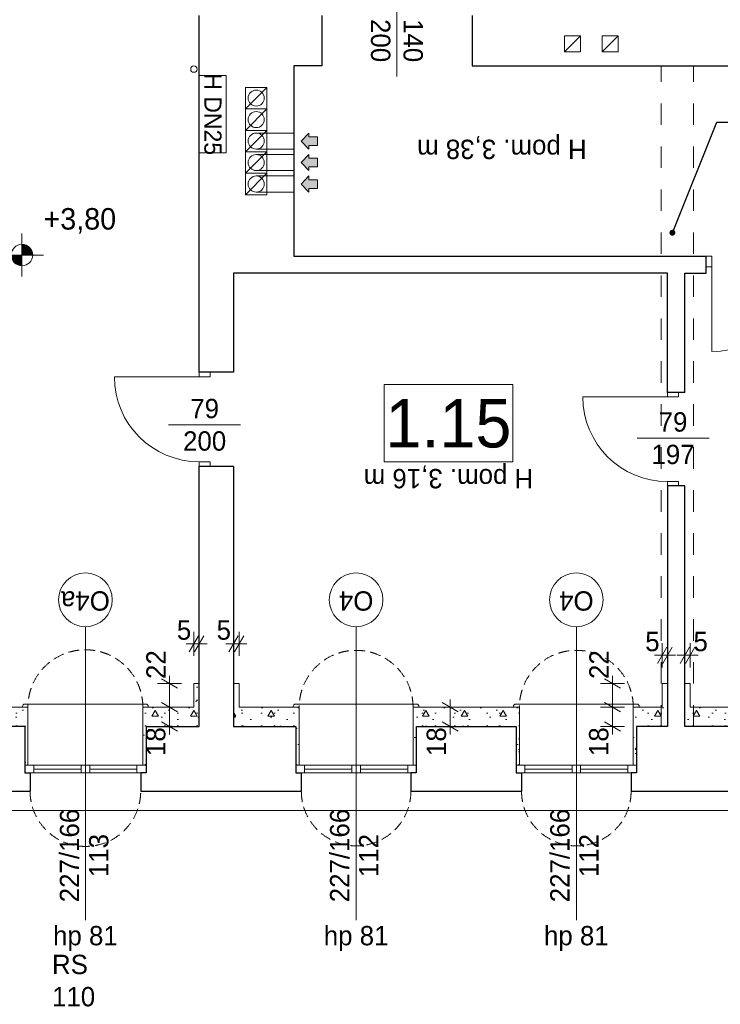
# Model space of a CAD drawing. Extents: x -145259 to -66341, y -2316 to 227384.
# Tile 53 of 143: x -98250 to -91728, y 85549 to 94713. Entities that reach past the tile are written whole.
import ezdxf

# ---------------------------------------------------------------- set-up
doc = ezdxf.new("R2010")
doc.units = 0
doc.header["$MEASUREMENT"] = 0
doc.linetypes.add('Krawędzie ukryte', pattern=[150, 100, -50])
doc.linetypes.add('Przerywana', pattern=[400, 200, -200])
for name, color, linetype in [('Arch ocieplenie', 7, 'Continuous'), ('Arch wymiary', 7, 'Continuous'), ('INWENT RZĘDNE', 7, 'Continuous')]:
    doc.layers.add(name, color=color, linetype=linetype)
for name, color, linetype, lineweight in [('Arch ocieplenie_Nr_Pióra__21', 7, 'Continuous', 13), ('Arch opisy okien_Nr_Pióra__21', 7, 'Continuous', 13), ('Arch opisy_Nr_Pióra__1', 7, 'Continuous', 25), ('Arch opisy_Nr_Pióra__21', 7, 'Continuous', 13), ('Arch wymiary_Nr_Pióra__21', 7, 'Continuous', 13), ('Arch wymiary_Nr_Pióra__5', 7, 'Continuous', 13), ('Inwent kominy_Nr_Pióra__21', 7, 'Continuous', 13), ('INWENT OPISY_Nr_Pióra__20', 1, 'Continuous', 20), ('INWENT OPISY_Nr_Pióra__21', 7, 'Continuous', 13), ('INWENT RZĘDNE_Nr_Pióra__21', 7, 'Continuous', 13), ('INWENT STROPY_Nr_Pióra__21', 7, 'Continuous', 13), ('INWENT wyposarzenie_Nr_Pióra__21', 7, 'Continuous', 13), ('INWENT. DRZWI_Nr_Pióra__21', 7, 'Continuous', 13), ('INWENT. OKNA_Nr_Pióra__21', 7, 'Continuous', 13), ('INWENT.ŚCIANY_Nr_Pióra__1', 7, 'Continuous', 25), ('INWENT.ŚCIANY_Nr_Pióra__21', 7, 'Continuous', 13)]:
    doc.layers.add(name, color=color, linetype=linetype, lineweight=lineweight)
doc.layers.add('Insalacje WODA ZIMNA_Nr_Pióra__25', color=7, linetype='Continuous', lineweight=15, true_color=0x40a5ff)
doc.styles.add('GENERATED_STYLE_1', font='txt')
doc.styles.add('GENERATED_STYLE_2', font='txt')
doc.styles.add('GENERATED_STYLE_5', font='txt')
doc.styles.add('GENERATED_STYLE_6', font='txt')
doc.styles.add('GENERATED_STYLE_7', font='txt')
doc.styles.add('GENERATED_STYLE_8', font='txt')
doc.dimstyles.new('GENERATED_STYLE__1', dxfattribs={"dimtxt": 179.999995, "dimasz": 114, "dimexe": 0.18, "dimexo": 0, "dimgap": 0.09, "dimtad": 1, "dimdec": 0, "dimlfac": 0.1, "dimzin": 0, "dimdsep": 46, "dimtxsty": 'GENERATED_STYLE_1', "dimblk": 'ARROWHEAD_2', "dimblk1": 'ARROWHEAD_2', "dimblk2": 'ARROWHEAD_2', "dimcen": 0.09, "dimclrd": 7, "dimclre": 7, "dimclrt": 7, "dimazin": 0, "dimtfac": 1, "dimtdec": 4, "dimtmove": 0, "dimatfit": 3, "dimfxl": 0, "dimtolj": 1, "dimtzin": 0, "dimarcsym": 0})
doc.dimstyles.new('GENERATED_STYLE__2', dxfattribs={"dimtxt": 179.999995, "dimasz": 114, "dimexe": 0.18, "dimexo": 0, "dimgap": 0.09, "dimtad": 1, "dimtih": 1, "dimtoh": 1, "dimdec": 0, "dimlfac": 0.1, "dimzin": 0, "dimdsep": 46, "dimtxsty": 'GENERATED_STYLE_1', "dimblk": 'ARROWHEAD_2', "dimblk1": 'ARROWHEAD_2', "dimblk2": 'ARROWHEAD_2', "dimcen": 0.09, "dimclrd": 7, "dimclre": 7, "dimclrt": 7, "dimazin": 0, "dimtfac": 1, "dimtdec": 4, "dimtmove": 0, "dimatfit": 3, "dimfxl": 0, "dimtolj": 1, "dimtzin": 0, "dimarcsym": 0})
doc.dimstyles.new('GENERATED_STYLE__3', dxfattribs={"dimtxt": 179.999995, "dimasz": 114, "dimexe": 0.18, "dimexo": 0, "dimgap": 0.09, "dimtad": 1, "dimtih": 1, "dimtoh": 1, "dimdec": 0, "dimlfac": 0.1, "dimzin": 0, "dimdsep": 46, "dimtxsty": 'GENERATED_STYLE_1', "dimblk": 'ARROWHEAD_2', "dimblk1": 'ARROWHEAD_2', "dimblk2": 'ARROWHEAD_2', "dimcen": 0.09, "dimclrd": 7, "dimclre": 7, "dimclrt": 7, "dimazin": 0, "dimtfac": 1, "dimtdec": 4, "dimtmove": 2, "dimatfit": 3, "dimfxl": 0, "dimtolj": 1, "dimtzin": 0, "dimarcsym": 0})
doc.dimstyles.new('GENERATED_STYLE__9', dxfattribs={"dimtxt": 0.18, "dimasz": 109.44, "dimexe": 0.18, "dimexo": 0.0625, "dimgap": 0.09, "dimtad": 0, "dimtih": 1, "dimtoh": 1, "dimdec": 4, "dimzin": 0, "dimdsep": 46, "dimcen": 0.09, "dimadec": 0, "dimazin": 0, "dimtfac": 1, "dimtdec": 4, "dimtmove": 0, "dimatfit": 3, "dimldrblk": 'ARROWHEAD_11', "dimfxl": 0, "dimtolj": 1, "dimtzin": 0, "dimarcsym": 0})
pattern_1 = [(0, (0, 0), (0, 623.5383), [60, -300]), (0, (180, 311.8), (0, 623.5383), [60, -300]), (60, (0, 0), (-540, 311.7692), [60, -300]), (60, (360, 0), (-540, 311.7692), [60, -300]), (120, (60, 0), (540, 311.7692), [60, -300]), (120, (420, 0), (540, 311.7692), [60, -300]), (0, (0, 60), (0, 120), [0, -120, 0, -180.00001]), (45, (60, 60), (-84.85282, 84.85282), [0, -90, 0, -150.00001])]

# ---------------------------------------------------------------- blocks, each defined once
blk = doc.blocks.new('Ściana_325', base_point=(-93628.7, 87773.6))
at = {"layer": 'Arch ocieplenie_Nr_Pióra__21', "linetype": 'Continuous'}
h = blk.add_hatch(dxfattribs=at)
h.set_pattern_fill('Structural_Concrete', color=256, style=0, pattern_type=2)
h.set_pattern_definition(pattern_1)
h.paths.add_polyline_path([(-93598.7, 87773.6), (-93598.7, 88313.6), (-93628.7, 88133.6), (-93628.7, 87773.6)], flags=0)
for p, q in [((-93598.7, 87773.6), (-93598.7, 88313.6)), ((-93628.7, 88133.6), (-93628.7, 87773.6)), ((-93628.7, 87773.6), (-93598.7, 87773.6))]:
    blk.add_line(p, q, dxfattribs=at)
blk = doc.blocks.new('Ściana_326', base_point=(-92508.7, 87773.6))
at = {"layer": 'Arch ocieplenie_Nr_Pióra__21', "linetype": 'Continuous'}
h = blk.add_hatch(dxfattribs=at)
h.set_pattern_fill('Structural_Concrete', color=256, style=0, pattern_type=2)
h.set_pattern_definition(pattern_1)
h.paths.add_polyline_path([(-92508.7, 87773.6), (-92508.7, 88133.6), (-92538.7, 88313.6), (-92538.7, 87773.6)], flags=0)
for p, q in [((-92538.7, 88313.6), (-92538.7, 87773.6)), ((-92508.7, 87773.6), (-92508.7, 88133.6)), ((-92538.7, 87773.6), (-92508.7, 87773.6))]:
    blk.add_line(p, q, dxfattribs=at)
blk = doc.blocks.new('Ściana_327', base_point=(-95678.7, 87773.6))
at = {"layer": 'Arch ocieplenie_Nr_Pióra__21', "linetype": 'Continuous'}
h = blk.add_hatch(dxfattribs=at)
h.set_pattern_fill('Structural_Concrete', color=256, style=0, pattern_type=2)
h.set_pattern_definition(pattern_1)
h.paths.add_polyline_path([(-95648.7, 87773.6), (-95648.7, 88313.6), (-95678.7, 88133.6), (-95678.7, 87773.6)], flags=0)
for p, q in [((-95648.7, 87773.6), (-95648.7, 88313.6)), ((-95678.7, 88133.6), (-95678.7, 87773.6)), ((-95678.7, 87773.6), (-95648.7, 87773.6))]:
    blk.add_line(p, q, dxfattribs=at)
blk = doc.blocks.new('Ściana_328', base_point=(-94558.7, 87773.6))
at = {"layer": 'Arch ocieplenie_Nr_Pióra__21', "linetype": 'Continuous'}
h = blk.add_hatch(dxfattribs=at)
h.set_pattern_fill('Structural_Concrete', color=256, style=0, pattern_type=2)
h.set_pattern_definition(pattern_1)
h.paths.add_polyline_path([(-94558.7, 87773.6), (-94558.7, 88133.6), (-94588.7, 88313.6), (-94588.7, 87773.6)], flags=0)
for p, q in [((-94588.7, 88313.6), (-94588.7, 87773.6)), ((-94558.7, 87773.6), (-94558.7, 88133.6)), ((-94588.7, 87773.6), (-94558.7, 87773.6))]:
    blk.add_line(p, q, dxfattribs=at)
blk = doc.blocks.new('Ściana_329', base_point=(-98203.7, 87773.6))
at = {"layer": 'Arch ocieplenie_Nr_Pióra__21', "linetype": 'Continuous'}
h = blk.add_hatch(dxfattribs=at)
h.set_pattern_fill('Structural_Concrete', color=256, style=0, pattern_type=2)
h.set_pattern_definition(pattern_1)
h.paths.add_polyline_path([(-98173.7, 87773.6), (-98173.7, 88313.6), (-98203.7, 88133.6), (-98203.7, 87773.6)], flags=0)
for p, q in [((-98173.7, 87773.6), (-98173.7, 88313.6)), ((-98203.7, 88133.6), (-98203.7, 87773.6)), ((-98203.7, 87773.6), (-98173.7, 87773.6))]:
    blk.add_line(p, q, dxfattribs=at)
blk = doc.blocks.new('Ściana_330', base_point=(-97073.7, 87773.6))
at = {"layer": 'Arch ocieplenie_Nr_Pióra__21', "linetype": 'Continuous'}
h = blk.add_hatch(dxfattribs=at)
h.set_pattern_fill('Structural_Concrete', color=256, style=0, pattern_type=2)
h.set_pattern_definition(pattern_1)
h.paths.add_polyline_path([(-97073.7, 87773.6), (-97073.7, 88133.6), (-97103.7, 88313.6), (-97103.7, 87773.6)], flags=0)
for p, q in [((-97103.7, 88313.6), (-97103.7, 87773.6)), ((-97073.7, 87773.6), (-97073.7, 88133.6)), ((-97103.7, 87773.6), (-97073.7, 87773.6))]:
    blk.add_line(p, q, dxfattribs=at)
blk = doc.blocks.new('Ściana_332', base_point=(-92218.7, 88133.6))
at = {"layer": 'Arch ocieplenie_Nr_Pióra__21', "linetype": 'Continuous'}
h = blk.add_hatch(dxfattribs=at)
h.set_pattern_fill('Structural_Concrete', color=256, style=0, pattern_type=2)
h.set_pattern_definition(pattern_1)
h.paths.add_polyline_path([(-92218.7, 88133.6), (-92218.7, 88533.6), (-92268.7, 88533.6), (-92268.7, 88313.6)], flags=0)
for p, q in [((-92218.7, 88533.6), (-92268.7, 88533.6)), ((-92268.7, 88533.6), (-92268.7, 88313.6)), ((-92218.7, 88133.6), (-92218.7, 88533.6))]:
    blk.add_line(p, q, dxfattribs=at)
blk = doc.blocks.new('Ściana_333', base_point=(-92058.7, 88133.6))
at = {"layer": 'Arch ocieplenie_Nr_Pióra__21', "linetype": 'Continuous'}
h = blk.add_hatch(dxfattribs=at)
h.set_pattern_fill('Structural_Concrete', color=256, style=0, pattern_type=2)
h.set_pattern_definition(pattern_1)
h.paths.add_polyline_path([(-92008.7, 88313.6), (-92008.7, 88533.6), (-92058.7, 88533.6), (-92058.7, 88133.6)], flags=0)
for p, q in [((-92008.7, 88533.6), (-92058.7, 88533.6)), ((-92058.7, 88533.6), (-92058.7, 88133.6)), ((-92008.7, 88313.6), (-92008.7, 88533.6))]:
    blk.add_line(p, q, dxfattribs=at)
blk = doc.blocks.new('Ściana_334', base_point=(-96258.7, 88133.6))
at = {"layer": 'Arch ocieplenie_Nr_Pióra__21', "linetype": 'Continuous'}
h = blk.add_hatch(dxfattribs=at)
h.set_pattern_fill('Structural_Concrete', color=256, style=0, pattern_type=2)
h.set_pattern_definition(pattern_1)
h.paths.add_polyline_path([(-96208.7, 88313.6), (-96208.7, 88533.6), (-96258.7, 88533.6), (-96258.7, 88133.6)], flags=0)
for p, q in [((-96208.7, 88533.6), (-96258.7, 88533.6)), ((-96258.7, 88533.6), (-96258.7, 88133.6)), ((-96208.7, 88313.6), (-96208.7, 88533.6))]:
    blk.add_line(p, q, dxfattribs=at)
blk = doc.blocks.new('Ściana_335', base_point=(-96578.7, 88133.6))
at = {"layer": 'Arch ocieplenie_Nr_Pióra__21', "linetype": 'Continuous'}
h = blk.add_hatch(dxfattribs=at)
h.set_pattern_fill('Structural_Concrete', color=256, style=0, pattern_type=2)
h.set_pattern_definition(pattern_1)
h.paths.add_polyline_path([(-96578.7, 88133.6), (-96578.7, 88533.6), (-96628.7, 88533.6), (-96628.7, 88313.6)], flags=0)
for p, q in [((-96578.7, 88533.6), (-96628.7, 88533.6)), ((-96628.7, 88533.6), (-96628.7, 88313.6)), ((-96578.7, 88133.6), (-96578.7, 88533.6))]:
    blk.add_line(p, q, dxfattribs=at)
blk = doc.blocks.new('Ściana_339', base_point=(-92058.7, 88133.6))
at = {"layer": 'Arch ocieplenie_Nr_Pióra__21', "linetype": 'Continuous'}
h = blk.add_hatch(dxfattribs=at)
h.set_pattern_fill('Structural_Concrete', color=256, style=0, pattern_type=2)
h.set_pattern_definition(pattern_1)
h.paths.add_polyline_path([(-92058.7, 88133.6), (-91278.7, 88133.6), (-91248.7, 88313.6), (-92008.7, 88313.6)], flags=0)
for p, q in [((-91248.7, 88313.6), (-92008.7, 88313.6)), ((-92058.7, 88133.6), (-91278.7, 88133.6))]:
    blk.add_line(p, q, dxfattribs=at)
blk = doc.blocks.new('Ściana_340', base_point=(-92508.7, 88133.6))
at = {"layer": 'Arch ocieplenie_Nr_Pióra__21', "linetype": 'Continuous'}
h = blk.add_hatch(dxfattribs=at)
h.set_pattern_fill('Structural_Concrete', color=256, style=0, pattern_type=2)
h.set_pattern_definition(pattern_1)
h.paths.add_polyline_path([(-92508.7, 88133.6), (-92218.7, 88133.6), (-92268.7, 88313.6), (-92538.7, 88313.6)], flags=0)
for p, q in [((-92268.7, 88313.6), (-92538.7, 88313.6)), ((-92508.7, 88133.6), (-92218.7, 88133.6))]:
    blk.add_line(p, q, dxfattribs=at)
blk = doc.blocks.new('Ściana_341', base_point=(-94558.7, 88133.6))
at = {"layer": 'Arch ocieplenie_Nr_Pióra__21', "linetype": 'Continuous'}
h = blk.add_hatch(dxfattribs=at)
h.set_pattern_fill('Structural_Concrete', color=256, style=0, pattern_type=2)
h.set_pattern_definition(pattern_1)
h.paths.add_polyline_path([(-94558.7, 88133.6), (-93628.7, 88133.6), (-93598.7, 88313.6), (-94588.7, 88313.6)], flags=0)
for p, q in [((-93598.7, 88313.6), (-94588.7, 88313.6)), ((-94558.7, 88133.6), (-93628.7, 88133.6))]:
    blk.add_line(p, q, dxfattribs=at)
blk = doc.blocks.new('Ściana_342', base_point=(-96258.7, 88133.6))
at = {"layer": 'Arch ocieplenie_Nr_Pióra__21', "linetype": 'Continuous'}
h = blk.add_hatch(dxfattribs=at)
h.set_pattern_fill('Structural_Concrete', color=256, style=0, pattern_type=2)
h.set_pattern_definition(pattern_1)
h.paths.add_polyline_path([(-96258.7, 88133.6), (-95678.7, 88133.6), (-95648.7, 88313.6), (-96208.7, 88313.6)], flags=0)
for p, q in [((-95648.7, 88313.6), (-96208.7, 88313.6)), ((-96258.7, 88133.6), (-95678.7, 88133.6))]:
    blk.add_line(p, q, dxfattribs=at)
blk = doc.blocks.new('Ściana_343', base_point=(-97073.7, 88133.6))
at = {"layer": 'Arch ocieplenie_Nr_Pióra__21', "linetype": 'Continuous'}
h = blk.add_hatch(dxfattribs=at)
h.set_pattern_fill('Structural_Concrete', color=256, style=0, pattern_type=2)
h.set_pattern_definition(pattern_1)
h.paths.add_polyline_path([(-97073.7, 88133.6), (-96578.7, 88133.6), (-96628.7, 88313.6), (-97103.7, 88313.6)], flags=0)
for p, q in [((-96628.7, 88313.6), (-97103.7, 88313.6)), ((-97073.7, 88133.6), (-96578.7, 88133.6))]:
    blk.add_line(p, q, dxfattribs=at)
blk = doc.blocks.new('Ściana_344', base_point=(-99738.7, 88133.6))
at = {"layer": 'Arch ocieplenie_Nr_Pióra__21', "linetype": 'Continuous'}
h = blk.add_hatch(dxfattribs=at)
h.set_pattern_fill('Structural_Concrete', color=256, style=0, pattern_type=2)
h.set_pattern_definition(pattern_1)
h.paths.add_polyline_path([(-99738.7, 88133.6), (-98203.7, 88133.6), (-98173.7, 88313.6), (-99688.7, 88313.6)], flags=0)
for p, q in [((-98173.7, 88313.6), (-99688.7, 88313.6)), ((-99738.7, 88133.6), (-98203.7, 88133.6))]:
    blk.add_line(p, q, dxfattribs=at)
blk = doc.blocks.new('*D1491')
at = {"layer": 'Arch wymiary_Nr_Pióra__5', "linetype": 'Continuous'}
for p, q in [((-96930.8, 88356.9), (-96780.8, 88270.3)), ((-96743.3, 88313.6), (-96968.3, 88313.6)), ((-96855.8, 88133.6), (-96855.8, 88313.6)), ((-96930.8, 88176.9), (-96780.8, 88090.3)), ((-96743.3, 88133.6), (-96968.3, 88133.6)), ((-96855.8, 88060.3), (-96855.8, 88133.6))]:
    blk.add_line(p, q, dxfattribs=at)
at = {"layer": 'Arch wymiary_Nr_Pióra__21', "char_height": 180, "attachment_point": 7, "rotation": 90, "style": 'GENERATED_STYLE_1'}
for s, insert in [('{22}', (-96891.8, 88577)), ('{18}', (-96891.8, 87859.9))]:
    blk.add_mtext(s, dxfattribs=dict(at, insert=insert))
blk = doc.blocks.new('ARROWHEAD_2')
at = {"color": 0, "linetype": 'Continuous', "lineweight": 0}
for p, q in [((0, 0), (-1, 0)), ((-0.378, -0.655), (0.378, 0.655))]:
    blk.add_line(p, q, dxfattribs=at)
blk = doc.blocks.new('*D1492')
at = {"layer": 'Arch wymiary_Nr_Pióra__5', "linetype": 'Continuous'}
for p, q in [((-96743.3, 88533.6), (-96968.3, 88533.6)), ((-96780.8, 88490.3), (-96930.8, 88576.9)), ((-96855.8, 88533.6), (-96855.8, 88607)), ((-96855.8, 88313.6), (-96855.8, 88533.6)), ((-96930.8, 88356.9), (-96780.8, 88270.3)), ((-96743.3, 88313.6), (-96968.3, 88313.6))]:
    blk.add_line(p, q, dxfattribs=at)
at = {"layer": 'Arch wymiary_Nr_Pióra__21', "char_height": 180, "attachment_point": 7, "rotation": 90, "style": 'GENERATED_STYLE_1'}
for s, insert in [('{22}', (-96891.8, 88577)), ('{18}', (-96891.8, 87859.9))]:
    blk.add_mtext(s, dxfattribs=dict(at, insert=insert))
blk = doc.blocks.new('*D1493')
at = {"layer": 'Arch wymiary_Nr_Pióra__5', "linetype": 'Continuous'}
for p, q in [((-96628.7, 88791.5), (-96628.7, 89016.5)), ((-96578.7, 88791.5), (-96578.7, 89016.5)), ((-96702.1, 88904), (-96628.7, 88904)), ((-96672, 88829), (-96585.4, 88979)), ((-96628.7, 88904), (-96578.7, 88904)), ((-96535.4, 88979), (-96622, 88829)), ((-96578.7, 88904), (-96505.4, 88904))]:
    blk.add_line(p, q, dxfattribs=at)
at = {"layer": 'Arch wymiary_Nr_Pióra__21', "insert": (-96787.3, 88940), "char_height": 180, "attachment_point": 7, "style": 'GENERATED_STYLE_1'}
blk.add_mtext('{5}', dxfattribs=at)
blk = doc.blocks.new('*D1494')
at = {"layer": 'Arch wymiary_Nr_Pióra__5', "linetype": 'Continuous'}
for p, q in [((-96258.7, 88791.5), (-96258.7, 89016.5)), ((-96208.7, 88791.5), (-96208.7, 89016.5)), ((-96332.1, 88904), (-96258.7, 88904)), ((-96302, 88829), (-96215.4, 88979)), ((-96258.7, 88904), (-96208.7, 88904)), ((-96165.4, 88979), (-96252, 88829)), ((-96208.7, 88904), (-96135.4, 88904))]:
    blk.add_line(p, q, dxfattribs=at)
at = {"layer": 'Arch wymiary_Nr_Pióra__21', "insert": (-96417.3, 88940), "char_height": 180, "attachment_point": 7, "style": 'GENERATED_STYLE_1'}
blk.add_mtext('{5}', dxfattribs=at)
blk = doc.blocks.new('*D1495')
at = {"layer": 'Arch wymiary_Nr_Pióra__5', "linetype": 'Continuous'}
for p, q in [((-94168.6, 88270.3), (-94318.6, 88356.9)), ((-94243.6, 88313.6), (-94243.6, 88387)), ((-94131.1, 88313.6), (-94356.1, 88313.6)), ((-94243.6, 88133.6), (-94243.6, 88313.6)), ((-94318.6, 88176.9), (-94168.6, 88090.3)), ((-94131.1, 88133.6), (-94356.1, 88133.6)), ((-94243.6, 88060.3), (-94243.6, 88133.6))]:
    blk.add_line(p, q, dxfattribs=at)
at = {"layer": 'Arch wymiary_Nr_Pióra__21', "insert": (-94279.6, 87859.9), "char_height": 180, "attachment_point": 7, "rotation": 90, "style": 'GENERATED_STYLE_1'}
blk.add_mtext('{18}', dxfattribs=at)
blk = doc.blocks.new('*D1496')
at = {"layer": 'Arch wymiary_Nr_Pióra__5', "linetype": 'Continuous'}
for p, q in [((-92807, 88356.9), (-92657, 88270.3)), ((-92619.5, 88313.6), (-92844.5, 88313.6)), ((-92732, 88133.6), (-92732, 88313.6)), ((-92807, 88176.9), (-92657, 88090.3)), ((-92619.5, 88133.6), (-92844.5, 88133.6)), ((-92732, 88060.3), (-92732, 88133.6))]:
    blk.add_line(p, q, dxfattribs=at)
at = {"layer": 'Arch wymiary_Nr_Pióra__21', "char_height": 180, "attachment_point": 7, "rotation": 90, "style": 'GENERATED_STYLE_1'}
for s, insert in [('{22}', (-92768, 88577)), ('{18}', (-92768, 87859.9))]:
    blk.add_mtext(s, dxfattribs=dict(at, insert=insert))
blk = doc.blocks.new('*D1497')
at = {"layer": 'Arch wymiary_Nr_Pióra__5', "linetype": 'Continuous'}
for p, q in [((-92619.5, 88533.6), (-92844.5, 88533.6)), ((-92657, 88490.3), (-92807, 88576.9)), ((-92732, 88533.6), (-92732, 88607)), ((-92732, 88313.6), (-92732, 88533.6)), ((-92807, 88356.9), (-92657, 88270.3)), ((-92619.5, 88313.6), (-92844.5, 88313.6))]:
    blk.add_line(p, q, dxfattribs=at)
at = {"layer": 'Arch wymiary_Nr_Pióra__21', "char_height": 180, "attachment_point": 7, "rotation": 90, "style": 'GENERATED_STYLE_1'}
for s, insert in [('{22}', (-92768, 88577)), ('{18}', (-92768, 87859.9))]:
    blk.add_mtext(s, dxfattribs=dict(at, insert=insert))
blk = doc.blocks.new('*D1498')
at = {"layer": 'Arch wymiary_Nr_Pióra__5', "linetype": 'Continuous'}
for p, q in [((-92268.7, 88684.8), (-92268.7, 88909.8)), ((-92218.7, 88684.8), (-92218.7, 88909.8)), ((-92312, 88722.3), (-92225.4, 88872.3)), ((-92175.4, 88872.3), (-92262, 88722.3)), ((-92342.1, 88797.3), (-92268.7, 88797.3)), ((-92268.7, 88797.3), (-92218.7, 88797.3)), ((-92218.7, 88797.3), (-92145.4, 88797.3))]:
    blk.add_line(p, q, dxfattribs=at)
at = {"layer": 'Arch wymiary_Nr_Pióra__21', "insert": (-92427.3, 88833.3), "char_height": 180, "attachment_point": 7, "style": 'GENERATED_STYLE_1'}
blk.add_mtext('{5}', dxfattribs=at)
blk = doc.blocks.new('*D1499')
at = {"layer": 'Arch wymiary_Nr_Pióra__5', "linetype": 'Continuous'}
for p, q in [((-92058.7, 88684.8), (-92058.7, 88909.8)), ((-92008.7, 88684.8), (-92008.7, 88909.8)), ((-92102, 88722.3), (-92015.4, 88872.3)), ((-91965.4, 88872.3), (-92052, 88722.3)), ((-92132.1, 88797.3), (-92058.7, 88797.3)), ((-92058.7, 88797.3), (-92008.7, 88797.3)), ((-92008.7, 88797.3), (-91935.4, 88797.3))]:
    blk.add_line(p, q, dxfattribs=at)
at = {"layer": 'Arch wymiary_Nr_Pióra__21', "insert": (-91978.2, 88833.3), "char_height": 180, "attachment_point": 7, "style": 'GENERATED_STYLE_1'}
blk.add_mtext('{5}', dxfattribs=at)
blk = doc.blocks.new('Koty wysokościowe_22', base_point=(-98229.2, 92522.6))
at = {"layer": 'INWENT RZĘDNE_Nr_Pióra__21', "linetype": 'Continuous'}
for points in [[(-98229.2, 92522.6), (-98129.2, 92522.6), (-98136.9, 92560.9), (-98158.5, 92593.3), (-98191, 92615), (-98229.2, 92622.6)], [(-98229.2, 92522.6), (-98329.2, 92522.6), (-98321.6, 92484.3), (-98300, 92451.9), (-98267.5, 92430.2), (-98229.2, 92422.6)]]:
    blk.add_hatch(color=256, dxfattribs=at).paths.add_polyline_path(points, flags=0)
for p, q in [((-98229.2, 92322.6), (-98229.2, 92722.6)), ((-98429.2, 92522.6), (-98029.2, 92522.6))]:
    blk.add_line(p, q, dxfattribs=at)
blk.add_circle((-98229.2, 92522.6), 100, dxfattribs=at)
at = {"layer": 'INWENT RZĘDNE_Nr_Pióra__21', "insert": (-98029.2, 92722.6), "char_height": 200, "attachment_point": 7, "style": 'GENERATED_STYLE_2'}
blk.add_mtext('{+3,80}', dxfattribs=at)
blk = doc.blocks.new('ARROWHEAD_11')
at = {"color": 0, "linetype": 'Continuous', "lineweight": 0}
blk.add_line((0, 0), (-1, 0), dxfattribs=at)
at = {"color": 0, "linetype": 'Continuous', "lineweight": 0, "const_width": 0.25, "flags": 128}
blk.add_lwpolyline([(-0.125, 0, 1), (0.125, 0, 1)], format="xyb", close=True, dxfattribs=at)

msp = doc.modelspace()

# ---------------------------------------------------------------- hatches: boundary and pattern name
at = {"layer": 'Inwent kominy_Nr_Pióra__21', "linetype": 'Continuous'}
for points in [[(-95558.7, 93508.6), (-95558.7, 93543.6), (-95478.7, 93543.6), (-95478.7, 93623.6), (-95558.7, 93623.6), (-95558.7, 93658.6), (-95628.7, 93583.6)], [(-95558.7, 93308.6), (-95558.7, 93343.6), (-95478.7, 93343.6), (-95478.7, 93423.6), (-95558.7, 93423.6), (-95558.7, 93458.6), (-95628.7, 93383.6)], [(-95558.7, 93108.6), (-95558.7, 93143.6), (-95478.7, 93143.6), (-95478.7, 93223.6), (-95558.7, 93223.6), (-95558.7, 93258.6), (-95628.7, 93183.6)]]:
    msp.add_hatch(color=256, dxfattribs=at).paths.add_polyline_path(points, flags=0)

# ---------------------------------------------------------------- linework, layer by layer
at = {"layer": 'Arch opisy okien_Nr_Pióra__21', "linetype": 'Continuous'}
for centre in [(-97638.7, 89313.6), (-95118.7, 89313.6), (-93068.7, 89313.6)]:
    msp.add_circle(centre, 250, dxfattribs=at)
at = {"layer": 'Arch opisy_Nr_Pióra__21', "linetype": 'Continuous'}
for p, q in [((-93658.9, 91317.9), (-94858.9, 91317.9)), ((-94858.9, 91317.9), (-94858.9, 90597.9)), ((-93658.9, 90597.9), (-93658.9, 91317.9)), ((-94858.9, 90597.9), (-93658.9, 90597.9))]:
    msp.add_line(p, q, dxfattribs=at)
at = {"layer": 'Insalacje WODA ZIMNA_Nr_Pióra__25', "linetype": 'Continuous'}
msp.add_circle((-96628.7, 94253.6), 30, dxfattribs=at)
at = {"layer": 'Inwent kominy_Nr_Pióra__21', "linetype": 'Continuous'}
for p, q in [((-93028.7, 94563.6), (-93178.7, 94563.6)), ((-93178.7, 94563.6), (-93178.7, 94413.6)), ((-93178.7, 94413.6), (-93028.7, 94563.6)), ((-93028.7, 94413.6), (-93028.7, 94563.6)), ((-92678.7, 94563.6), (-92828.7, 94563.6)), ((-92828.7, 94563.6), (-92828.7, 94413.6)), ((-92828.7, 94413.6), (-92678.7, 94563.6)), ((-92678.7, 94413.6), (-92678.7, 94563.6)), ((-93178.7, 94413.6), (-93028.7, 94413.6)), ((-92828.7, 94413.6), (-92678.7, 94413.6)), ((-96148.7, 93883.6), (-96148.7, 94083.6)), ((-96148.7, 94083.6), (-95948.7, 94083.6)), ((-96148.7, 93883.6), (-95948.7, 94083.6)), ((-95948.7, 94083.6), (-95948.7, 93883.6)), ((-96148.7, 93683.6), (-96148.7, 93883.6)), ((-96148.7, 93883.6), (-95948.7, 93883.6)), ((-96148.7, 93683.6), (-95948.7, 93883.6)), ((-95948.7, 93883.6), (-96148.7, 93883.6)), ((-95948.7, 93883.6), (-95948.7, 93683.6)), ((-95948.7, 93683.6), (-96148.7, 93683.6)), ((-96148.7, 93483.6), (-96148.7, 93683.6)), ((-96148.7, 93683.6), (-95948.7, 93683.6)), ((-96148.7, 93483.6), (-95948.7, 93683.6)), ((-95948.7, 93683.6), (-95948.7, 93483.6)), ((-96048.7, 93658.6), (-95698.7, 93658.6)), ((-95628.7, 93583.6), (-95558.7, 93658.6)), ((-95628.7, 93583.6), (-95558.7, 93508.6)), ((-95558.7, 93623.6), (-95558.7, 93658.6)), ((-95478.7, 93623.6), (-95558.7, 93623.6)), ((-95478.7, 93543.6), (-95478.7, 93623.6)), ((-95948.7, 93483.6), (-96148.7, 93483.6)), ((-96148.7, 93283.6), (-96148.7, 93483.6)), ((-96148.7, 93483.6), (-95948.7, 93483.6)), ((-96148.7, 93283.6), (-95948.7, 93483.6)), ((-96048.7, 93508.6), (-95698.7, 93508.6)), ((-95948.7, 93483.6), (-95948.7, 93283.6)), ((-95558.7, 93543.6), (-95478.7, 93543.6)), ((-95558.7, 93543.6), (-95558.7, 93508.6)), ((-96048.7, 93458.6), (-95698.7, 93458.6)), ((-95628.7, 93383.6), (-95558.7, 93458.6)), ((-95558.7, 93423.6), (-95558.7, 93458.6)), ((-95478.7, 93423.6), (-95558.7, 93423.6)), ((-95478.7, 93343.6), (-95478.7, 93423.6)), ((-96048.7, 93308.6), (-95698.7, 93308.6)), ((-95628.7, 93383.6), (-95558.7, 93308.6)), ((-95558.7, 93343.6), (-95478.7, 93343.6)), ((-95558.7, 93343.6), (-95558.7, 93308.6)), ((-95948.7, 93283.6), (-96148.7, 93283.6)), ((-96148.7, 93083.6), (-96148.7, 93283.6)), ((-96148.7, 93283.6), (-95948.7, 93283.6)), ((-96148.7, 93083.6), (-95948.7, 93283.6)), ((-96048.7, 93258.6), (-95698.7, 93258.6)), ((-95948.7, 93283.6), (-95948.7, 93083.6)), ((-95628.7, 93183.6), (-95558.7, 93258.6)), ((-95558.7, 93223.6), (-95558.7, 93258.6)), ((-95478.7, 93223.6), (-95558.7, 93223.6)), ((-95478.7, 93143.6), (-95478.7, 93223.6)), ((-95628.7, 93183.6), (-95558.7, 93108.6)), ((-95558.7, 93143.6), (-95478.7, 93143.6)), ((-95558.7, 93143.6), (-95558.7, 93108.6)), ((-95948.7, 93083.6), (-96148.7, 93083.6)), ((-96048.7, 93108.6), (-95698.7, 93108.6))]:
    msp.add_line(p, q, dxfattribs=at)
for centre in [(-96048.7, 93983.6), (-96048.7, 93783.6), (-96048.7, 93583.6), (-96048.7, 93383.6), (-96048.7, 93183.6)]:
    msp.add_circle(centre, 75, dxfattribs=at)
at = {"layer": 'INWENT OPISY_Nr_Pióra__21', "linetype": 'Continuous'}
for p, q in [((-94738.7, 94853.6), (-94738.7, 94183.6)), ((-96863.7, 90943.6), (-96193.7, 90943.6)), ((-92503.7, 90818.6), (-91833.7, 90818.6)), ((-97638.7, 89063.6), (-97638.7, 86333.6)), ((-95118.7, 89063.6), (-95118.7, 86333.6)), ((-93068.7, 89063.6), (-93068.7, 86333.6))]:
    msp.add_line(p, q, dxfattribs=at)
at = {"layer": 'INWENT STROPY_Nr_Pióra__21', "linetype": 'Przerywana'}
for p, q in [((-92278.7, 88133.6), (-92278.7, 94283.6)), ((-91978.7, 88133.6), (-91978.7, 94283.6))]:
    msp.add_line(p, q, dxfattribs=at)
at = {"layer": 'INWENT wyposarzenie_Nr_Pióra__21', "linetype": 'Continuous'}
for p, q in [((-96578.7, 94193.6), (-96328.7, 94193.6)), ((-96578.7, 93473.6), (-96578.7, 94193.6)), ((-96328.7, 93473.6), (-96328.7, 94193.6)), ((-96578.7, 93473.6), (-96328.7, 93473.6))]:
    msp.add_line(p, q, dxfattribs=at)
at = {"layer": 'INWENT. DRZWI_Nr_Pióra__21', "linetype": 'Continuous'}
for p, q in [((-91808.7, 92513.6), (-91858.7, 92513.6)), ((-91808.7, 92513.6), (-91808.7, 92413.6)), ((-91808.7, 92413.6), (-91858.7, 92413.6)), ((-91808.7, 92413.6), (-91808.7, 91623.6)), ((-96578.7, 91388.6), (-97368.7, 91388.6)), ((-96578.7, 91388.6), (-96578.7, 91433.6)), ((-96578.7, 91388.6), (-96478.7, 91388.6)), ((-96478.7, 91388.6), (-96478.7, 91433.6)), ((-92218.7, 91203.6), (-93008.7, 91203.6)), ((-92218.7, 91203.6), (-92218.7, 91243.6)), ((-92218.7, 91203.6), (-92118.7, 91203.6)), ((-92118.7, 91203.6), (-92118.7, 91243.6)), ((-96578.7, 90598.6), (-96478.7, 90598.6)), ((-96578.7, 90598.6), (-96578.7, 90553.6)), ((-96478.7, 90598.6), (-96478.7, 90553.6)), ((-92218.7, 90413.6), (-92118.7, 90413.6)), ((-92218.7, 90413.6), (-92218.7, 90373.6)), ((-92118.7, 90413.6), (-92118.7, 90373.6))]:
    msp.add_line(p, q, dxfattribs=at)
for centre, start, end in [((-91808.7, 92413.6), 270, 0), ((-96578.7, 91388.6), 180, 270), ((-92218.7, 91203.6), 180, 270)]:
    msp.add_arc(centre, 790, start, end, dxfattribs=at)
at = {"layer": 'INWENT. OKNA_Nr_Pióra__21', "linetype": 'Continuous'}
for p, q in [((-98223.7, 88323.6), (-98223.7, 88313.6)), ((-98203.7, 88343.6), (-97073.7, 88343.6)), ((-97053.7, 88323.6), (-97053.7, 88313.6)), ((-95703.7, 88323.6), (-95703.7, 88313.6)), ((-95683.7, 88343.6), (-94553.7, 88343.6)), ((-94533.7, 88323.6), (-94533.7, 88313.6)), ((-93653.7, 88323.6), (-93653.7, 88313.6)), ((-93633.7, 88343.6), (-92503.7, 88343.6)), ((-92483.7, 88323.6), (-92483.7, 88313.6)), ((-97078.7, 87773.6), (-98198.7, 87773.6)), ((-98198.7, 87703.6), (-97078.7, 87703.6)), ((-98118.7, 87703.6), (-98118.7, 87773.6)), ((-97678.7, 87738.6), (-98118.7, 87738.6)), ((-97678.7, 87703.6), (-97678.7, 87773.6)), ((-97598.7, 87703.6), (-97598.7, 87773.6)), ((-97158.7, 87738.6), (-97598.7, 87738.6)), ((-97158.7, 87703.6), (-97158.7, 87773.6)), ((-94558.7, 87773.6), (-95678.7, 87773.6)), ((-95678.7, 87703.6), (-94558.7, 87703.6)), ((-95598.7, 87703.6), (-95598.7, 87773.6)), ((-95158.7, 87738.6), (-95598.7, 87738.6)), ((-95158.7, 87703.6), (-95158.7, 87773.6)), ((-95078.7, 87703.6), (-95078.7, 87773.6)), ((-94638.7, 87738.6), (-95078.7, 87738.6)), ((-94638.7, 87703.6), (-94638.7, 87773.6)), ((-92508.7, 87773.6), (-93628.7, 87773.6)), ((-93628.7, 87703.6), (-92508.7, 87703.6)), ((-93548.7, 87703.6), (-93548.7, 87773.6)), ((-93108.7, 87738.6), (-93548.7, 87738.6)), ((-93108.7, 87703.6), (-93108.7, 87773.6)), ((-93028.7, 87703.6), (-93028.7, 87773.6)), ((-92588.7, 87738.6), (-93028.7, 87738.6)), ((-92588.7, 87703.6), (-92588.7, 87773.6))]:
    msp.add_line(p, q, dxfattribs=at)
for centre, start, end in [((-98203.7, 88323.6), 90, 180), ((-97073.7, 88323.6), 0, 90), ((-95683.7, 88323.6), 90, 180), ((-94553.7, 88323.6), 0, 90), ((-93633.7, 88323.6), 90, 180), ((-92503.7, 88323.6), 0, 90)]:
    msp.add_arc(centre, 20, start, end, dxfattribs=at)
at = {"layer": 'INWENT.ŚCIANY_Nr_Pióra__1', "linetype": 'Continuous'}
for p, q in [((-96578.7, 91433.6), (-96578.7, 94753.6)), ((-95438.7, 94753.6), (-95438.7, 94283.6)), ((-94038.7, 94753.6), (-94038.7, 94283.6)), ((-95438.7, 94283.6), (-95698.7, 94283.6)), ((-95698.7, 94283.6), (-95698.7, 92513.6)), ((-94038.7, 94283.6), (-88688.7, 94283.6)), ((-95698.7, 92513.6), (-91858.7, 92513.6)), ((-91858.7, 92353.6), (-91858.7, 92513.6)), ((-92218.7, 92353.6), (-96258.7, 92353.6)), ((-96258.7, 92353.6), (-96258.7, 91433.6)), ((-92218.7, 91243.6), (-92218.7, 92353.6)), ((-92058.7, 91243.6), (-92058.7, 92353.6)), ((-92058.7, 92353.6), (-91858.7, 92353.6)), ((-96258.7, 91433.6), (-96578.7, 91433.6)), ((-92058.7, 91243.6), (-92218.7, 91243.6)), ((-96258.7, 90553.6), (-96578.7, 90553.6)), ((-96578.7, 88133.6), (-96578.7, 90553.6)), ((-96258.7, 90553.6), (-96258.7, 88133.6)), ((-92058.7, 90373.6), (-92218.7, 90373.6)), ((-92218.7, 90373.6), (-92218.7, 88133.6)), ((-92058.7, 88133.6), (-92058.7, 90373.6)), ((-98203.7, 88133.6), (-99738.7, 88133.6)), ((-98203.7, 88133.6), (-98203.7, 87703.6)), ((-97073.7, 88133.6), (-97073.7, 87703.6)), ((-97073.7, 88133.6), (-96578.7, 88133.6)), ((-96258.7, 88133.6), (-95678.7, 88133.6)), ((-95678.7, 88133.6), (-95678.7, 87703.6)), ((-94558.7, 88133.6), (-94558.7, 87703.6)), ((-94558.7, 88133.6), (-93628.7, 88133.6)), ((-93628.7, 88133.6), (-93628.7, 87703.6)), ((-92218.7, 88133.6), (-92508.7, 88133.6)), ((-92508.7, 88133.6), (-92508.7, 87703.6)), ((-91278.7, 88133.6), (-92058.7, 88133.6)), ((-98203.7, 87703.6), (-98153.7, 87703.6)), ((-98153.7, 87703.6), (-98153.7, 87533.6)), ((-97073.7, 87703.6), (-97123.7, 87703.6)), ((-97123.7, 87703.6), (-97123.7, 87533.6)), ((-95678.7, 87703.6), (-95628.7, 87703.6)), ((-95628.7, 87703.6), (-95628.7, 87533.6)), ((-94558.7, 87703.6), (-94608.7, 87703.6)), ((-94608.7, 87703.6), (-94608.7, 87533.6)), ((-93628.7, 87703.6), (-93578.7, 87703.6)), ((-93578.7, 87703.6), (-93578.7, 87533.6)), ((-92508.7, 87703.6), (-92558.7, 87703.6)), ((-92558.7, 87703.6), (-92558.7, 87533.6)), ((-99468.7, 87533.6), (-98153.7, 87533.6)), ((-97123.7, 87533.6), (-95628.7, 87533.6)), ((-94608.7, 87533.6), (-93578.7, 87533.6)), ((-92558.7, 87533.6), (-91228.7, 87533.6))]:
    msp.add_line(p, q, dxfattribs=at)
at = {"layer": 'INWENT.ŚCIANY_Nr_Pióra__21', "linetype": 'Continuous'}
msp.add_line((-99288.7, 87353.6), (-87868.7, 87353.6), dxfattribs=at)
at = {"layer": 'INWENT.ŚCIANY_Nr_Pióra__21', "linetype": 'Krawędzie ukryte'}
for centre, radius, start, end in [((-97638.7, 88313.6), 535, 0, 180), ((-95118.7, 88313.6), 530, 0, 180), ((-93068.7, 88313.6), 530, 0, 180), ((-97638.7, 87533.6), 515, 180, 0), ((-95118.7, 87533.6), 510, 180, 0), ((-93068.7, 87533.6), 510, 180, 0)]:
    msp.add_arc(centre, radius, start, end, dxfattribs=at)

# ---------------------------------------------------------------- block references
at = {"layer": 'Arch ocieplenie'}
for name, p in [('Ściana_335', (-96578.7, 88133.6)), ('Ściana_334', (-96258.7, 88133.6)), ('Ściana_332', (-92218.7, 88133.6)), ('Ściana_333', (-92058.7, 88133.6)), ('Ściana_344', (-99738.7, 88133.6)), ('Ściana_329', (-98203.7, 87773.6)), ('Ściana_330', (-97073.7, 87773.6)), ('Ściana_343', (-97073.7, 88133.6)), ('Ściana_342', (-96258.7, 88133.6)), ('Ściana_327', (-95678.7, 87773.6)), ('Ściana_328', (-94558.7, 87773.6)), ('Ściana_341', (-94558.7, 88133.6)), ('Ściana_325', (-93628.7, 87773.6)), ('Ściana_326', (-92508.7, 87773.6)), ('Ściana_340', (-92508.7, 88133.6)), ('Ściana_339', (-92058.7, 88133.6))]:
    msp.add_blockref(name, p, dxfattribs=at)
at = {"layer": 'INWENT RZĘDNE'}
msp.add_blockref('Koty wysokościowe_22', (-98229.2, 92522.6), dxfattribs=at)

# ---------------------------------------------------------------- texts
at = {"layer": 'Arch opisy okien_Nr_Pióra__21', "linetype": 'Continuous', "char_height": 180, "attachment_point": 2, "rotation": 180, "style": 'GENERATED_STYLE_8'}
for s, insert in [('{O4a}', (-97638.7, 89213.3)), ('{O4}', (-95118.7, 89213.3)), ('{O4}', (-93068.7, 89213.3))]:
    msp.add_mtext(s, dxfattribs=dict(at, insert=insert))
at = {"layer": 'Arch opisy_Nr_Pióra__1', "linetype": 'Continuous', "insert": (-94258.9, 90725.3), "char_height": 450, "attachment_point": 8, "style": 'GENERATED_STYLE_5'}
msp.add_mtext('{1.15}', dxfattribs=at)
at = {"layer": 'INWENT OPISY_Nr_Pióra__20', "linetype": 'Continuous', "insert": (-96371.4, 93833.6), "char_height": 160, "attachment_point": 2, "rotation": 270, "style": 'GENERATED_STYLE_7'}
msp.add_mtext('{H DN25}', dxfattribs=at)
at = {"layer": 'INWENT OPISY_Nr_Pióra__21', "linetype": 'Continuous', "char_height": 180, "width": 1346.334, "attachment_point": 2, "style": 'GENERATED_STYLE_7'}
for s, insert, rotation, line_spacing_factor in [('{140\\P200}', (-94497.5, 94518.6), 270, 1.008452), ('{227/166\\P113}', (-97877, 86933.6), 90, 0.908754), ('{227/166\\P112}', (-95362, 86933.6), 90, 0.900338), ('{227/166\\P112}', (-93312, 86933.6), 90, 0.900338)]:
    msp.add_mtext(s, dxfattribs=dict(at, insert=insert, rotation=rotation, line_spacing_factor=line_spacing_factor))
at = {"layer": 'INWENT OPISY_Nr_Pióra__21', "linetype": 'Continuous', "char_height": 180, "attachment_point": 2, "rotation": 180, "style": 'GENERATED_STYLE_7'}
for s, insert in [('{H pom. 3,38 m}', (-93761.7, 93416.4)), ('{H pom. 3,16 m}', (-94258.9, 90351.6))]:
    msp.add_mtext(s, dxfattribs=dict(at, insert=insert))
at = {"layer": 'INWENT OPISY_Nr_Pióra__21', "linetype": 'Continuous', "char_height": 180, "width": 1346.334, "attachment_point": 2, "line_spacing_factor": 1.007146, "style": 'GENERATED_STYLE_7'}
for s, insert in [('{79\\P200}', (-96528.7, 91184.4)), ('{79\\P197}', (-92168.7, 91059.4))]:
    msp.add_mtext(s, dxfattribs=dict(at, insert=insert))
at = {"layer": 'INWENT OPISY_Nr_Pióra__21', "linetype": 'Continuous', "char_height": 180, "attachment_point": 2, "style": 'GENERATED_STYLE_7'}
for insert in [(-97638.7, 86278.3), (-95118.7, 86278.3), (-93068.7, 86278.3)]:
    msp.add_mtext('{hp 81}', dxfattribs=dict(at, insert=insert))
at = {"layer": 'INWENT OPISY_Nr_Pióra__21', "linetype": 'Continuous', "insert": (-97949.3, 85768.9), "char_height": 180, "width": 692.895, "attachment_point": 4, "style": 'GENERATED_STYLE_6'}
msp.add_mtext('{RS 110}', dxfattribs=at)

# ---------------------------------------------------------------- dimensions: what is measured, and where the dimension line sits
at = {"layer": 'Arch wymiary', "linetype": 'Continuous'}
for base, p1, p2, dimstyle, picture, middle in [((-96628.7, 88904), (-96628.7, 88333.6), (-96578.7, 88333.6), 'GENERATED_STYLE__2', '*D1493', (-96719, 89030)), ((-96258.7, 88904), (-96258.7, 88333.6), (-96208.7, 88333.6), 'GENERATED_STYLE__2', '*D1494', (-96349, 89030)), ((-92268.7, 88797.3), (-92268.7, 88333.6), (-92218.7, 88333.6), 'GENERATED_STYLE__2', '*D1498', (-92359, 88923.3)), ((-92058.7, 88797.3), (-92058.7, 88333.6), (-92008.7, 88333.6), 'GENERATED_STYLE__3', '*D1499', (-91909.9, 88923.3))]:
    dim = msp.add_linear_dim(base=base, p1=p1, p2=p2, dimstyle=dimstyle, dxfattribs=at)
    dim.commit()
    dim.dimension.update_dxf_attribs({"geometry": picture, "text_midpoint": middle})
for base, p1, p2, picture, middle in [((-96855.8, 88133.6), (-96826.2, 88133.6), (-96826.2, 88313.6), '*D1491', (-96981.8, 87996.4)), ((-96855.8, 88133.6), (-96826.2, 88313.6), (-96628.7, 88533.6), '*D1492', (-96981.8, 88713.5)), ((-92732, 88133.6), (-92363.7, 88133.6), (-92363.7, 88313.6), '*D1496', (-92858, 87996.4)), ((-92732, 88133.6), (-92363.7, 88313.6), (-92268.7, 88533.6), '*D1497', (-92858, 88713.5)), ((-94243.6, 88133.6), (-94093.7, 88133.6), (-94093.7, 88313.6), '*D1495', (-94369.6, 87996.4))]:
    dim = msp.add_linear_dim(base=base, p1=p1, p2=p2, angle=90, dimstyle='GENERATED_STYLE__1', dxfattribs=at)
    dim.commit()
    dim.dimension.update_dxf_attribs({"geometry": picture, "text_midpoint": middle})

# ---------------------------------------------------------------- leaders
at = {"layer": 'INWENT OPISY_Nr_Pióra__21', "linetype": 'Continuous', "annotation_type": 0, "has_hookline": 1, "hookline_direction": 1, "text_width": 985.7}
msp.add_leader([(-92174.6, 92730.5), (-91760, 93759.3), (-91456.9, 93759.3)], dimstyle='GENERATED_STYLE__9', dxfattribs=at)

doc.saveas('drawing.dxf')
